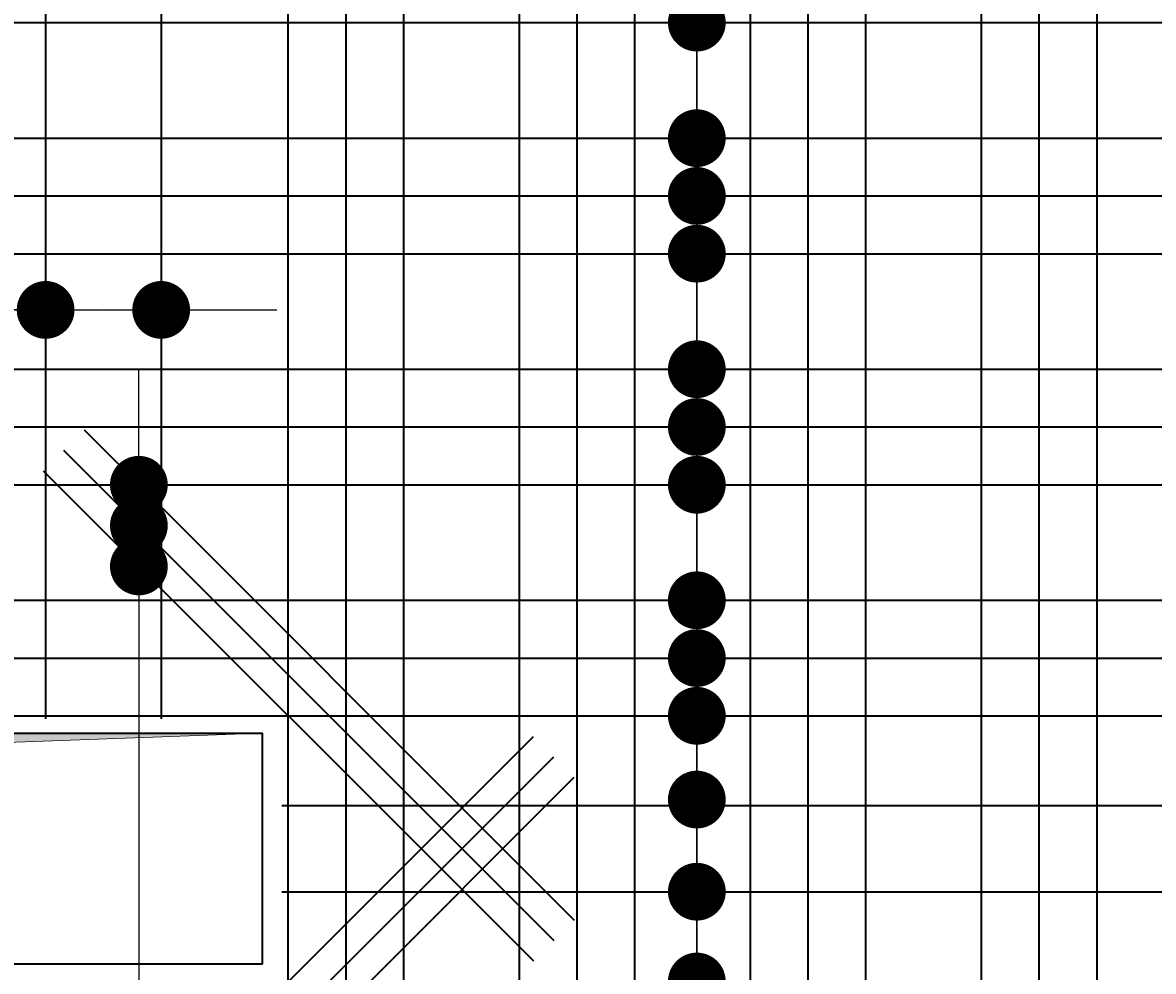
# Model space of a CAD drawing. Header units: millimetres. Extents: x 295948 to 312016, y 6878 to 18016.
# Tile 66 of 252: x 301035 to 301231, y 14424 to 14588. Entities that reach past the tile are written whole.
import ezdxf

# ---------------------------------------------------------------- set-up
doc = ezdxf.new("R2010")
doc.units = ezdxf.units.MM
for name, color, linetype, lineweight in [('konstrukcja', 3, 'Continuous', 35), ('konstrukcja wymiary', 1, 'Continuous', 13), ('zbrojenie płyty', 141, 'Continuous', 35)]:
    doc.layers.add(name, color=color, linetype=linetype, lineweight=lineweight)
doc.styles.add('KONSTRUKCJA', font='romand.shx', dxfattribs={"oblique": 10})
doc.styles.get("Standard").update_dxf_attribs({"font": 'romand.shx', "oblique": 10})
doc.dimstyles.new('150', dxfattribs={"dimtxt": 10, "dimasz": 7, "dimexe": 1.25, "dimexo": 0.625, "dimgap": 3, "dimtad": 1, "dimdec": 0, "dimrnd": 0.5, "dimtxsty": 'KONSTRUKCJA', "dimblk": 'ARCHTICK', "dimcen": 2.5, "dimadec": 0, "dimazin": 0, "dimtfac": 1, "dimtdec": 0, "dimtix": 1, "dimtmove": 0, "dimatfit": 3, "dimfxl": 4, "dimfxlon": 1, "dimarcsym": 0})
doc.dimstyles.new('kropki', dxfattribs={"dimtxt": 0.001, "dimasz": 10, "dimexe": 1.25, "dimexo": 0.625, "dimgap": 1, "dimtad": 1, "dimtxsty": 'Standard', "dimblk": 'DOT', "dimcen": 2.5, "dimadec": 0, "dimazin": 0, "dimtfac": 1, "dimtmove": 0, "dimatfit": 3, "dimfxl": 1, "dimfxlon": 1, "dimarcsym": 0})

# ---------------------------------------------------------------- blocks, each defined once
blk = doc.blocks.new('_ArchTick')
at = {"color": 0, "linetype": 'ByBlock', "lineweight": 13, "const_width": 0.15}
blk.add_lwpolyline([(-0.5, -0.5), (0.5, 0.5)], dxfattribs=at)
blk = doc.blocks.new('*D104')
at = {"layer": 'Defpoints', "color": 0, "transparency": 16777216}
for p in [(301076.44, 14841.47), (301076.44, 14465.3), (300912.44, 14425.3)]:
    blk.add_point(p, dxfattribs=at)
at = {"layer": 'konstrukcja wymiary', "color": 0, "lineweight": -2, "transparency": 16777216}
for p, q in [((300912.44, 14837.47), (300912.44, 14842.72)), ((301076.44, 14837.47), (301076.44, 14842.72)), ((300912.44, 14841.47), (301076.44, 14841.47))]:
    blk.add_line(p, q, dxfattribs=at)
at = {"layer": 'konstrukcja wymiary', "color": 0, "lineweight": -2, "transparency": 16777216, "xscale": 7, "yscale": 7, "zscale": 7, "rotation": 180}
blk.add_blockref('_ArchTick', (300912.44, 14841.47), dxfattribs=at)
at = {"layer": 'konstrukcja wymiary', "color": 0, "lineweight": -2, "transparency": 16777216, "xscale": 7, "yscale": 7, "zscale": 7}
blk.add_blockref('_ArchTick', (301076.44, 14841.47), dxfattribs=at)
at = {"layer": 'konstrukcja wymiary', "color": 0, "transparency": 16777216, "insert": (300994.44, 14849.47), "char_height": 10, "attachment_point": 5, "style": 'KONSTRUKCJA'}
blk.add_mtext('164', dxfattribs=at)
blk = doc.blocks.new('*D105')
at = {"layer": 'Defpoints', "color": 0, "transparency": 16777216}
for p in [(301532.44, 14841.47), (301532.44, 14592.3), (301076.44, 14465.3)]:
    blk.add_point(p, dxfattribs=at)
at = {"layer": 'konstrukcja wymiary', "color": 0, "lineweight": -2, "transparency": 16777216}
for p, q in [((301076.44, 14837.47), (301076.44, 14842.72)), ((301532.44, 14837.47), (301532.44, 14842.72)), ((301076.44, 14841.47), (301532.44, 14841.47))]:
    blk.add_line(p, q, dxfattribs=at)
at = {"layer": 'konstrukcja wymiary', "color": 0, "lineweight": -2, "transparency": 16777216, "xscale": 7, "yscale": 7, "zscale": 7, "rotation": 180}
blk.add_blockref('_ArchTick', (301076.44, 14841.47), dxfattribs=at)
at = {"layer": 'konstrukcja wymiary', "color": 0, "lineweight": -2, "transparency": 16777216, "xscale": 7, "yscale": 7, "zscale": 7}
blk.add_blockref('_ArchTick', (301532.44, 14841.47), dxfattribs=at)
at = {"layer": 'konstrukcja wymiary', "color": 0, "transparency": 16777216, "insert": (301304.44, 14849.47), "char_height": 10, "attachment_point": 5, "style": 'KONSTRUKCJA'}
blk.add_mtext('456', dxfattribs=at)
blk = doc.blocks.new('_Dot')
at = {"color": 0, "linetype": 'ByBlock', "lineweight": -2}
blk.add_line((-0.5, 0), (-1, 0), dxfattribs=at)
at = {"color": 0, "linetype": 'ByBlock', "const_width": 0.5}
blk.add_lwpolyline([(-0.25, 0, 1), (0.25, 0, 1)], format="xyb", close=True, dxfattribs=at)
blk = doc.blocks.new('*D163')
at = {"layer": 'Defpoints', "color": 0, "transparency": 16777216}
for p in [(301140.94, 14412.3), (301151.66, 14412.3), (301140.94, 14402.3)]:
    blk.add_point(p, dxfattribs=at)
at = {"layer": 'konstrukcja wymiary', "color": 0, "lineweight": -2, "transparency": 16777216}
for p, q in [((301151.66, 14422.3), (301151.66, 14432.3)), ((301150.66, 14412.3), (301152.91, 14412.3)), ((301151.66, 14402.3), (301151.66, 14412.3)), ((301150.66, 14402.3), (301152.91, 14402.3)), ((301151.66, 14392.3), (301151.66, 14382.3))]:
    blk.add_line(p, q, dxfattribs=at)
at = {"layer": 'konstrukcja wymiary', "color": 0, "lineweight": -2, "transparency": 16777216, "xscale": 10, "yscale": 10, "zscale": 10}
for p, rotation in [((301151.66, 14412.3), 270), ((301151.66, 14402.3), 90)]:
    blk.add_blockref('_Dot', p, dxfattribs=dict(at, rotation=rotation))
at = {"layer": 'konstrukcja wymiary', "color": 0, "transparency": 16777216, "insert": (301150.66, 14407.3), "char_height": 0.001, "attachment_point": 5, "rotation": 90}
blk.add_mtext('10', dxfattribs=at)
blk = doc.blocks.new('*D164')
at = {"layer": 'Defpoints', "color": 0, "transparency": 16777216}
for p in [(301140.94, 14422.3), (301151.66, 14422.3), (301140.94, 14412.3)]:
    blk.add_point(p, dxfattribs=at)
at = {"layer": 'konstrukcja wymiary', "color": 0, "lineweight": -2, "transparency": 16777216}
for p, q in [((301151.66, 14432.3), (301151.66, 14442.3)), ((301150.66, 14422.3), (301152.91, 14422.3)), ((301151.66, 14412.3), (301151.66, 14422.3)), ((301150.66, 14412.3), (301152.91, 14412.3)), ((301151.66, 14402.3), (301151.66, 14392.3))]:
    blk.add_line(p, q, dxfattribs=at)
at = {"layer": 'konstrukcja wymiary', "color": 0, "lineweight": -2, "transparency": 16777216, "xscale": 10, "yscale": 10, "zscale": 10}
for p, rotation in [((301151.66, 14422.3), 270), ((301151.66, 14412.3), 90)]:
    blk.add_blockref('_Dot', p, dxfattribs=dict(at, rotation=rotation))
at = {"layer": 'konstrukcja wymiary', "color": 0, "transparency": 16777216, "insert": (301150.66, 14417.3), "char_height": 0.001, "attachment_point": 5, "rotation": 90}
blk.add_mtext('10', dxfattribs=at)
blk = doc.blocks.new('*D165')
at = {"layer": 'Defpoints', "color": 0, "transparency": 16777216}
for p in [(301140.94, 14437.85), (301151.66, 14437.85), (301140.94, 14422.3)]:
    blk.add_point(p, dxfattribs=at)
at = {"layer": 'konstrukcja wymiary', "color": 0, "lineweight": -2, "transparency": 16777216}
for p, q in [((301151.66, 14447.85), (301151.66, 14457.85)), ((301150.66, 14437.85), (301152.91, 14437.85)), ((301151.66, 14422.3), (301151.66, 14437.85)), ((301150.66, 14422.3), (301152.91, 14422.3)), ((301151.66, 14412.3), (301151.66, 14402.3))]:
    blk.add_line(p, q, dxfattribs=at)
at = {"layer": 'konstrukcja wymiary', "color": 0, "lineweight": -2, "transparency": 16777216, "xscale": 10, "yscale": 10, "zscale": 10}
for p, rotation in [((301151.66, 14437.85), 270), ((301151.66, 14422.3), 90)]:
    blk.add_blockref('_Dot', p, dxfattribs=dict(at, rotation=rotation))
at = {"layer": 'konstrukcja wymiary', "color": 0, "transparency": 16777216, "insert": (301150.66, 14430.08), "char_height": 0.001, "attachment_point": 5, "rotation": 90}
blk.add_mtext('15,54', dxfattribs=at)
blk = doc.blocks.new('*D166')
at = {"layer": 'Defpoints', "color": 0, "transparency": 16777216}
for p in [(301140.94, 14453.8), (301151.66, 14453.8), (301140.94, 14437.85)]:
    blk.add_point(p, dxfattribs=at)
at = {"layer": 'konstrukcja wymiary', "color": 0, "lineweight": -2, "transparency": 16777216}
for p, q in [((301151.66, 14463.8), (301151.66, 14473.8)), ((301150.66, 14453.8), (301152.91, 14453.8)), ((301151.66, 14437.85), (301151.66, 14453.8)), ((301150.66, 14437.85), (301152.91, 14437.85)), ((301151.66, 14427.85), (301151.66, 14417.85))]:
    blk.add_line(p, q, dxfattribs=at)
at = {"layer": 'konstrukcja wymiary', "color": 0, "lineweight": -2, "transparency": 16777216, "xscale": 10, "yscale": 10, "zscale": 10}
for p, rotation in [((301151.66, 14453.8), 270), ((301151.66, 14437.85), 90)]:
    blk.add_blockref('_Dot', p, dxfattribs=dict(at, rotation=rotation))
at = {"layer": 'konstrukcja wymiary', "color": 0, "transparency": 16777216, "insert": (301150.66, 14445.83), "char_height": 0.001, "attachment_point": 5, "rotation": 90}
blk.add_mtext('15,96', dxfattribs=at)
blk = doc.blocks.new('*D167')
at = {"layer": 'Defpoints', "color": 0, "transparency": 16777216}
for p in [(301140.94, 14468.3), (301151.66, 14468.3), (301140.94, 14453.8)]:
    blk.add_point(p, dxfattribs=at)
at = {"layer": 'konstrukcja wymiary', "color": 0, "lineweight": -2, "transparency": 16777216}
for p, q in [((301151.66, 14478.3), (301151.66, 14488.3)), ((301150.66, 14468.3), (301152.91, 14468.3)), ((301151.66, 14453.8), (301151.66, 14468.3)), ((301150.66, 14453.8), (301152.91, 14453.8)), ((301151.66, 14443.8), (301151.66, 14433.8))]:
    blk.add_line(p, q, dxfattribs=at)
at = {"layer": 'konstrukcja wymiary', "color": 0, "lineweight": -2, "transparency": 16777216, "xscale": 10, "yscale": 10, "zscale": 10}
for p, rotation in [((301151.66, 14468.3), 270), ((301151.66, 14453.8), 90)]:
    blk.add_blockref('_Dot', p, dxfattribs=dict(at, rotation=rotation))
at = {"layer": 'konstrukcja wymiary', "color": 0, "transparency": 16777216, "insert": (301150.66, 14461.05), "char_height": 0.001, "attachment_point": 5, "rotation": 90}
blk.add_mtext('14,5', dxfattribs=at)
blk = doc.blocks.new('*D168')
at = {"layer": 'Defpoints', "color": 0, "transparency": 16777216}
for p in [(301140.94, 14488.3), (301151.66, 14488.3), (301140.94, 14468.3)]:
    blk.add_point(p, dxfattribs=at)
at = {"layer": 'konstrukcja wymiary', "color": 0, "lineweight": -2, "transparency": 16777216}
for p, q in [((301151.66, 14498.3), (301151.66, 14508.3)), ((301150.66, 14488.3), (301152.91, 14488.3)), ((301151.66, 14468.3), (301151.66, 14488.3)), ((301150.66, 14468.3), (301152.91, 14468.3)), ((301151.66, 14458.3), (301151.66, 14448.3))]:
    blk.add_line(p, q, dxfattribs=at)
at = {"layer": 'konstrukcja wymiary', "color": 0, "lineweight": -2, "transparency": 16777216, "xscale": 10, "yscale": 10, "zscale": 10}
for p, rotation in [((301151.66, 14488.3), 270), ((301151.66, 14468.3), 90)]:
    blk.add_blockref('_Dot', p, dxfattribs=dict(at, rotation=rotation))
at = {"layer": 'konstrukcja wymiary', "color": 0, "transparency": 16777216, "insert": (301150.66, 14478.3), "char_height": 0.001, "attachment_point": 5, "rotation": 90}
blk.add_mtext('20', dxfattribs=at)
blk = doc.blocks.new('*D169')
at = {"layer": 'Defpoints', "color": 0, "transparency": 16777216}
for p in [(301140.94, 14488.3), (301140.94, 14478.3), (301151.66, 14478.3)]:
    blk.add_point(p, dxfattribs=at)
at = {"layer": 'konstrukcja wymiary', "color": 0, "lineweight": -2, "transparency": 16777216}
for p, q in [((301151.66, 14498.3), (301151.66, 14508.3)), ((301150.66, 14488.3), (301152.91, 14488.3)), ((301151.66, 14488.3), (301151.66, 14478.3)), ((301150.66, 14478.3), (301152.91, 14478.3)), ((301151.66, 14468.3), (301151.66, 14458.3))]:
    blk.add_line(p, q, dxfattribs=at)
at = {"layer": 'konstrukcja wymiary', "color": 0, "lineweight": -2, "transparency": 16777216, "xscale": 10, "yscale": 10, "zscale": 10}
for p, rotation in [((301151.66, 14488.3), 270), ((301151.66, 14478.3), 90)]:
    blk.add_blockref('_Dot', p, dxfattribs=dict(at, rotation=rotation))
at = {"layer": 'konstrukcja wymiary', "color": 0, "transparency": 16777216, "insert": (301150.66, 14483.3), "char_height": 0.001, "attachment_point": 5, "rotation": 90}
blk.add_mtext('10', dxfattribs=at)
blk = doc.blocks.new('*D170')
at = {"layer": 'Defpoints', "color": 0, "transparency": 16777216}
for p in [(301140.94, 14508.3), (301151.66, 14508.3), (301140.94, 14478.3)]:
    blk.add_point(p, dxfattribs=at)
at = {"layer": 'konstrukcja wymiary', "color": 0, "lineweight": -2, "transparency": 16777216}
for p, q in [((301150.66, 14508.3), (301152.91, 14508.3)), ((301151.66, 14488.3), (301151.66, 14498.3)), ((301150.66, 14478.3), (301152.91, 14478.3))]:
    blk.add_line(p, q, dxfattribs=at)
at = {"layer": 'konstrukcja wymiary', "color": 0, "lineweight": -2, "transparency": 16777216, "xscale": 10, "yscale": 10, "zscale": 10}
for p, rotation in [((301151.66, 14508.3), 90), ((301151.66, 14478.3), 270)]:
    blk.add_blockref('_Dot', p, dxfattribs=dict(at, rotation=rotation))
at = {"layer": 'konstrukcja wymiary', "color": 0, "transparency": 16777216, "insert": (301150.66, 14493.3), "char_height": 0.001, "attachment_point": 5, "rotation": 90}
blk.add_mtext('30', dxfattribs=at)
blk = doc.blocks.new('*D171')
at = {"layer": 'Defpoints', "color": 0, "transparency": 16777216}
for p in [(301140.94, 14518.3), (301151.66, 14518.3), (301140.94, 14508.3)]:
    blk.add_point(p, dxfattribs=at)
at = {"layer": 'konstrukcja wymiary', "color": 0, "lineweight": -2, "transparency": 16777216}
for p, q in [((301151.66, 14528.3), (301151.66, 14538.3)), ((301150.66, 14518.3), (301152.91, 14518.3)), ((301151.66, 14508.3), (301151.66, 14518.3)), ((301150.66, 14508.3), (301152.91, 14508.3)), ((301151.66, 14498.3), (301151.66, 14488.3))]:
    blk.add_line(p, q, dxfattribs=at)
at = {"layer": 'konstrukcja wymiary', "color": 0, "lineweight": -2, "transparency": 16777216, "xscale": 10, "yscale": 10, "zscale": 10}
for p, rotation in [((301151.66, 14518.3), 270), ((301151.66, 14508.3), 90)]:
    blk.add_blockref('_Dot', p, dxfattribs=dict(at, rotation=rotation))
at = {"layer": 'konstrukcja wymiary', "color": 0, "transparency": 16777216, "insert": (301150.66, 14513.3), "char_height": 0.001, "attachment_point": 5, "rotation": 90}
blk.add_mtext('10', dxfattribs=at)
blk = doc.blocks.new('*D172')
at = {"layer": 'Defpoints', "color": 0, "transparency": 16777216}
for p in [(301140.94, 14528.3), (301151.66, 14528.3), (301140.94, 14518.3)]:
    blk.add_point(p, dxfattribs=at)
at = {"layer": 'konstrukcja wymiary', "color": 0, "lineweight": -2, "transparency": 16777216}
for p, q in [((301151.66, 14538.3), (301151.66, 14548.3)), ((301150.66, 14528.3), (301152.91, 14528.3)), ((301151.66, 14518.3), (301151.66, 14528.3)), ((301150.66, 14518.3), (301152.91, 14518.3)), ((301151.66, 14508.3), (301151.66, 14498.3))]:
    blk.add_line(p, q, dxfattribs=at)
at = {"layer": 'konstrukcja wymiary', "color": 0, "lineweight": -2, "transparency": 16777216, "xscale": 10, "yscale": 10, "zscale": 10}
for p, rotation in [((301151.66, 14528.3), 270), ((301151.66, 14518.3), 90)]:
    blk.add_blockref('_Dot', p, dxfattribs=dict(at, rotation=rotation))
at = {"layer": 'konstrukcja wymiary', "color": 0, "transparency": 16777216, "insert": (301150.66, 14523.3), "char_height": 0.001, "attachment_point": 5, "rotation": 90}
blk.add_mtext('10', dxfattribs=at)
blk = doc.blocks.new('*D173')
at = {"layer": 'Defpoints', "color": 0, "transparency": 16777216}
for p in [(301140.94, 14548.3), (301151.66, 14548.3), (301140.94, 14528.3)]:
    blk.add_point(p, dxfattribs=at)
at = {"layer": 'konstrukcja wymiary', "color": 0, "lineweight": -2, "transparency": 16777216}
for p, q in [((301151.66, 14558.3), (301151.66, 14568.3)), ((301150.66, 14548.3), (301152.91, 14548.3)), ((301151.66, 14528.3), (301151.66, 14548.3)), ((301150.66, 14528.3), (301152.91, 14528.3)), ((301151.66, 14518.3), (301151.66, 14508.3))]:
    blk.add_line(p, q, dxfattribs=at)
at = {"layer": 'konstrukcja wymiary', "color": 0, "lineweight": -2, "transparency": 16777216, "xscale": 10, "yscale": 10, "zscale": 10}
for p, rotation in [((301151.66, 14548.3), 270), ((301151.66, 14528.3), 90)]:
    blk.add_blockref('_Dot', p, dxfattribs=dict(at, rotation=rotation))
at = {"layer": 'konstrukcja wymiary', "color": 0, "transparency": 16777216, "insert": (301150.66, 14538.3), "char_height": 0.001, "attachment_point": 5, "rotation": 90}
blk.add_mtext('20', dxfattribs=at)
blk = doc.blocks.new('*D174')
at = {"layer": 'Defpoints', "color": 0, "transparency": 16777216}
for p in [(301140.94, 14558.3), (301151.66, 14558.3), (301140.94, 14548.3)]:
    blk.add_point(p, dxfattribs=at)
at = {"layer": 'konstrukcja wymiary', "color": 0, "lineweight": -2, "transparency": 16777216}
for p, q in [((301151.66, 14568.3), (301151.66, 14578.3)), ((301150.66, 14558.3), (301152.91, 14558.3)), ((301151.66, 14548.3), (301151.66, 14558.3)), ((301150.66, 14548.3), (301152.91, 14548.3)), ((301151.66, 14538.3), (301151.66, 14528.3))]:
    blk.add_line(p, q, dxfattribs=at)
at = {"layer": 'konstrukcja wymiary', "color": 0, "lineweight": -2, "transparency": 16777216, "xscale": 10, "yscale": 10, "zscale": 10}
for p, rotation in [((301151.66, 14558.3), 270), ((301151.66, 14548.3), 90)]:
    blk.add_blockref('_Dot', p, dxfattribs=dict(at, rotation=rotation))
at = {"layer": 'konstrukcja wymiary', "color": 0, "transparency": 16777216, "insert": (301150.66, 14553.3), "char_height": 0.001, "attachment_point": 5, "rotation": 90}
blk.add_mtext('10', dxfattribs=at)
blk = doc.blocks.new('*D175')
at = {"layer": 'Defpoints', "color": 0, "transparency": 16777216}
for p in [(301140.94, 14568.3), (301151.66, 14568.3), (301140.94, 14558.3)]:
    blk.add_point(p, dxfattribs=at)
at = {"layer": 'konstrukcja wymiary', "color": 0, "lineweight": -2, "transparency": 16777216}
for p, q in [((301151.66, 14578.3), (301151.66, 14588.3)), ((301150.66, 14568.3), (301152.91, 14568.3)), ((301151.66, 14558.3), (301151.66, 14568.3)), ((301150.66, 14558.3), (301152.91, 14558.3)), ((301151.66, 14548.3), (301151.66, 14538.3))]:
    blk.add_line(p, q, dxfattribs=at)
at = {"layer": 'konstrukcja wymiary', "color": 0, "lineweight": -2, "transparency": 16777216, "xscale": 10, "yscale": 10, "zscale": 10}
for p, rotation in [((301151.66, 14568.3), 270), ((301151.66, 14558.3), 90)]:
    blk.add_blockref('_Dot', p, dxfattribs=dict(at, rotation=rotation))
at = {"layer": 'konstrukcja wymiary', "color": 0, "transparency": 16777216, "insert": (301150.66, 14563.3), "char_height": 0.001, "attachment_point": 5, "rotation": 90}
blk.add_mtext('10', dxfattribs=at)
blk = doc.blocks.new('*D176')
at = {"layer": 'Defpoints', "color": 0, "transparency": 16777216}
for p in [(301140.94, 14588.3), (301151.66, 14588.3), (301140.94, 14568.3)]:
    blk.add_point(p, dxfattribs=at)
at = {"layer": 'konstrukcja wymiary', "color": 0, "lineweight": -2, "transparency": 16777216}
for p, q in [((301151.66, 14598.3), (301151.66, 14608.3)), ((301150.66, 14588.3), (301152.91, 14588.3)), ((301151.66, 14568.3), (301151.66, 14588.3)), ((301150.66, 14568.3), (301152.91, 14568.3)), ((301151.66, 14558.3), (301151.66, 14548.3))]:
    blk.add_line(p, q, dxfattribs=at)
at = {"layer": 'konstrukcja wymiary', "color": 0, "lineweight": -2, "transparency": 16777216, "xscale": 10, "yscale": 10, "zscale": 10}
for p, rotation in [((301151.66, 14588.3), 270), ((301151.66, 14568.3), 90)]:
    blk.add_blockref('_Dot', p, dxfattribs=dict(at, rotation=rotation))
at = {"layer": 'konstrukcja wymiary', "color": 0, "transparency": 16777216, "insert": (301150.66, 14578.3), "char_height": 0.001, "attachment_point": 5, "rotation": 90}
blk.add_mtext('20', dxfattribs=at)
blk = doc.blocks.new('*D177')
at = {"layer": 'Defpoints', "color": 0, "transparency": 16777216}
for p in [(301140.94, 14598.3), (301151.66, 14598.3), (301140.94, 14588.3)]:
    blk.add_point(p, dxfattribs=at)
at = {"layer": 'konstrukcja wymiary', "color": 0, "lineweight": -2, "transparency": 16777216}
for p, q in [((301151.66, 14608.3), (301151.66, 14618.3)), ((301150.66, 14598.3), (301152.91, 14598.3)), ((301151.66, 14588.3), (301151.66, 14598.3)), ((301150.66, 14588.3), (301152.91, 14588.3)), ((301151.66, 14578.3), (301151.66, 14568.3))]:
    blk.add_line(p, q, dxfattribs=at)
at = {"layer": 'konstrukcja wymiary', "color": 0, "lineweight": -2, "transparency": 16777216, "xscale": 10, "yscale": 10, "zscale": 10}
for p, rotation in [((301151.66, 14598.3), 270), ((301151.66, 14588.3), 90)]:
    blk.add_blockref('_Dot', p, dxfattribs=dict(at, rotation=rotation))
at = {"layer": 'konstrukcja wymiary', "color": 0, "transparency": 16777216, "insert": (301150.66, 14593.3), "char_height": 0.001, "attachment_point": 5, "rotation": 90}
blk.add_mtext('10', dxfattribs=at)
blk = doc.blocks.new('*D1537')
at = {"layer": 'Defpoints', "color": 0, "transparency": 16777216}
for p in [(300998.94, 14548.3), (301018.94, 14548.3), (301018.94, 14538.57)]:
    blk.add_point(p, dxfattribs=at)
at = {"layer": 'konstrukcja wymiary', "color": 0, "lineweight": -2, "transparency": 16777216}
for p, q in [((300998.94, 14539.57), (300998.94, 14537.32)), ((301018.94, 14539.57), (301018.94, 14537.32)), ((300988.94, 14538.57), (300978.94, 14538.57)), ((300998.94, 14538.57), (301018.94, 14538.57)), ((301028.94, 14538.57), (301038.94, 14538.57))]:
    blk.add_line(p, q, dxfattribs=at)
at = {"layer": 'konstrukcja wymiary', "color": 0, "lineweight": -2, "transparency": 16777216, "xscale": 10, "yscale": 10, "zscale": 10}
blk.add_blockref('_Dot', (300998.94, 14538.57), dxfattribs=at)
at = {"layer": 'konstrukcja wymiary', "color": 0, "lineweight": -2, "transparency": 16777216, "xscale": 10, "yscale": 10, "zscale": 10, "rotation": 180}
blk.add_blockref('_Dot', (301018.94, 14538.57), dxfattribs=at)
at = {"layer": 'konstrukcja wymiary', "color": 0, "transparency": 16777216, "insert": (301008.94, 14539.57), "char_height": 0.001, "attachment_point": 5}
blk.add_mtext('20', dxfattribs=at)
blk = doc.blocks.new('*D1538')
at = {"layer": 'Defpoints', "color": 0, "transparency": 16777216}
for p in [(301018.94, 14548.3), (301038.94, 14548.3), (301038.94, 14538.57)]:
    blk.add_point(p, dxfattribs=at)
at = {"layer": 'konstrukcja wymiary', "color": 0, "lineweight": -2, "transparency": 16777216}
for p, q in [((301018.94, 14539.57), (301018.94, 14537.32)), ((301038.94, 14539.57), (301038.94, 14537.32)), ((301008.94, 14538.57), (300998.94, 14538.57)), ((301018.94, 14538.57), (301038.94, 14538.57)), ((301048.94, 14538.57), (301058.94, 14538.57))]:
    blk.add_line(p, q, dxfattribs=at)
at = {"layer": 'konstrukcja wymiary', "color": 0, "lineweight": -2, "transparency": 16777216, "xscale": 10, "yscale": 10, "zscale": 10}
blk.add_blockref('_Dot', (301018.94, 14538.57), dxfattribs=at)
at = {"layer": 'konstrukcja wymiary', "color": 0, "lineweight": -2, "transparency": 16777216, "xscale": 10, "yscale": 10, "zscale": 10, "rotation": 180}
blk.add_blockref('_Dot', (301038.94, 14538.57), dxfattribs=at)
at = {"layer": 'konstrukcja wymiary', "color": 0, "transparency": 16777216, "insert": (301028.94, 14539.57), "char_height": 0.001, "attachment_point": 5}
blk.add_mtext('20', dxfattribs=at)
blk = doc.blocks.new('*D1539')
at = {"layer": 'Defpoints', "color": 0, "transparency": 16777216}
for p in [(301038.94, 14548.3), (301058.94, 14548.3), (301058.94, 14538.57)]:
    blk.add_point(p, dxfattribs=at)
at = {"layer": 'konstrukcja wymiary', "color": 0, "lineweight": -2, "transparency": 16777216}
for p, q in [((301038.94, 14539.57), (301038.94, 14537.32)), ((301058.94, 14539.57), (301058.94, 14537.32)), ((301028.94, 14538.57), (301018.94, 14538.57)), ((301038.94, 14538.57), (301058.94, 14538.57)), ((301068.94, 14538.57), (301078.94, 14538.57))]:
    blk.add_line(p, q, dxfattribs=at)
at = {"layer": 'konstrukcja wymiary', "color": 0, "lineweight": -2, "transparency": 16777216, "xscale": 10, "yscale": 10, "zscale": 10}
blk.add_blockref('_Dot', (301038.94, 14538.57), dxfattribs=at)
at = {"layer": 'konstrukcja wymiary', "color": 0, "lineweight": -2, "transparency": 16777216, "xscale": 10, "yscale": 10, "zscale": 10, "rotation": 180}
blk.add_blockref('_Dot', (301058.94, 14538.57), dxfattribs=at)
at = {"layer": 'konstrukcja wymiary', "color": 0, "transparency": 16777216, "insert": (301048.94, 14539.57), "char_height": 0.001, "attachment_point": 5}
blk.add_mtext('20', dxfattribs=at)
blk = doc.blocks.new('*D1753')
at = {"layer": 'Defpoints', "color": 0, "transparency": 16777216}
for p in [(301055.08, 14508.3), (301055.08, 14501.23), (301055.08, 14501.23)]:
    blk.add_point(p, dxfattribs=at)
at = {"layer": 'konstrukcja wymiary', "color": 0, "lineweight": -2, "transparency": 16777216}
for p, q in [((301055.08, 14518.3), (301055.08, 14528.3)), ((301055.08, 14508.3), (301056.33, 14508.3)), ((301055.08, 14508.3), (301055.08, 14501.23)), ((301055.08, 14501.23), (301056.33, 14501.23)), ((301055.08, 14491.23), (301055.08, 14481.23))]:
    blk.add_line(p, q, dxfattribs=at)
at = {"layer": 'konstrukcja wymiary', "color": 0, "lineweight": -2, "transparency": 16777216, "xscale": 10, "yscale": 10, "zscale": 10}
for p, rotation in [((301055.08, 14508.3), 270), ((301055.08, 14501.23), 90)]:
    blk.add_blockref('_Dot', p, dxfattribs=dict(at, rotation=rotation))
at = {"layer": 'konstrukcja wymiary', "color": 0, "transparency": 16777216, "insert": (301054.08, 14504.77), "char_height": 0.001, "attachment_point": 5, "rotation": 90}
blk.add_mtext('7,07', dxfattribs=at)
blk = doc.blocks.new('*D1751')
at = {"layer": 'Defpoints', "color": 0, "transparency": 16777216}
for p in [(301055.08, 14501.23), (301055.08, 14494.16), (301055.08, 14494.16)]:
    blk.add_point(p, dxfattribs=at)
at = {"layer": 'konstrukcja wymiary', "color": 0, "lineweight": -2, "transparency": 16777216}
for p, q in [((301055.08, 14511.23), (301055.08, 14521.23)), ((301055.08, 14501.23), (301056.33, 14501.23)), ((301055.08, 14501.23), (301055.08, 14494.16)), ((301055.08, 14494.16), (301056.33, 14494.16)), ((301055.08, 14484.16), (301055.08, 14474.16))]:
    blk.add_line(p, q, dxfattribs=at)
at = {"layer": 'konstrukcja wymiary', "color": 0, "lineweight": -2, "transparency": 16777216, "xscale": 10, "yscale": 10, "zscale": 10}
for p, rotation in [((301055.08, 14501.23), 270), ((301055.08, 14494.16), 90)]:
    blk.add_blockref('_Dot', p, dxfattribs=dict(at, rotation=rotation))
at = {"layer": 'konstrukcja wymiary', "color": 0, "transparency": 16777216, "insert": (301054.08, 14497.7), "char_height": 0.001, "attachment_point": 5, "rotation": 90}
blk.add_mtext('7,07', dxfattribs=at)
blk = doc.blocks.new('*D1754')
at = {"layer": 'Defpoints', "color": 0, "transparency": 16777216}
for p in [(301055.08, 14494.16), (301055.08, 14382.3), (301055.08, 14382.3)]:
    blk.add_point(p, dxfattribs=at)
at = {"layer": 'konstrukcja wymiary', "color": 0, "lineweight": -2, "transparency": 16777216}
for p, q in [((301055.08, 14494.16), (301056.33, 14494.16)), ((301055.08, 14484.16), (301055.08, 14392.3)), ((301055.08, 14382.3), (301056.33, 14382.3))]:
    blk.add_line(p, q, dxfattribs=at)
at = {"layer": 'konstrukcja wymiary', "color": 0, "lineweight": -2, "transparency": 16777216, "xscale": 10, "yscale": 10, "zscale": 10}
for p, rotation in [((301055.08, 14494.16), 90), ((301055.08, 14382.3), 270)]:
    blk.add_blockref('_Dot', p, dxfattribs=dict(at, rotation=rotation))
at = {"layer": 'konstrukcja wymiary', "color": 0, "transparency": 16777216, "insert": (301054.08, 14438.23), "char_height": 0.001, "attachment_point": 5, "rotation": 90}
blk.add_mtext('111,86', dxfattribs=at)

msp = doc.modelspace()

# ---------------------------------------------------------------- hatches: boundary and pattern name
at = {"layer": 'konstrukcja wymiary'}
h = msp.add_hatch(color=256, dxfattribs=at)
h.dxf.hatch_style = 1
h.paths.add_polyline_path([(300918.508, 14459.537), (300912.44, 14425.305), (300912.44, 14465.305), (301076.44, 14465.305)])

# ---------------------------------------------------------------- linework, layer by layer
at = {"layer": 'konstrukcja'}
msp.add_lwpolyline([(301076.44, 14425.305), (300912.44, 14425.305), (300912.44, 14465.305), (301076.44, 14465.305)], close=True, dxfattribs=at)
at = {"layer": 'konstrukcja wymiary'}
msp.add_lwpolyline([(300918.508, 14459.537), (300912.44, 14425.305), (300912.44, 14465.305), (301076.44, 14465.305)], close=True, dxfattribs=at)
at = {"layer": 'zbrojenie płyty'}
for p, q in [((301038.94, 14780.805), (301038.94, 14467.805)), ((301058.94, 14780.805), (301058.94, 14467.805)), ((301080.94, 14126.805), (301080.94, 14780.805)), ((301090.94, 14126.805), (301090.94, 14780.805)), ((301100.94, 14126.805), (301100.94, 14780.805)), ((301120.94, 14126.805), (301120.94, 14780.805)), ((301130.94, 14126.805), (301130.94, 14780.805)), ((301140.94, 14126.805), (301140.94, 14780.805)), ((301160.94, 14126.805), (301160.94, 14780.805)), ((301170.94, 14126.805), (301170.94, 14780.805)), ((301180.94, 14126.805), (301180.94, 14780.805)), ((301200.94, 14126.805), (301200.94, 14780.805)), ((301210.94, 14126.805), (301210.94, 14780.805)), ((301220.94, 14126.805), (301220.94, 14780.805)), ((300890.94, 14588.305), (301529.94, 14588.305)), ((300890.94, 14568.305), (301529.94, 14568.305)), ((300890.94, 14558.305), (301529.94, 14558.305)), ((300890.94, 14548.305), (301529.94, 14548.305)), ((300890.94, 14528.305), (301529.94, 14528.305)), ((300890.94, 14518.305), (301529.94, 14518.305)), ((301045.584, 14517.802), (301130.437, 14432.95)), ((301042.049, 14514.267), (301126.902, 14429.414)), ((301038.513, 14510.731), (301123.366, 14425.879)), ((300890.94, 14508.305), (301529.94, 14508.305)), ((300890.94, 14488.305), (301529.94, 14488.305)), ((300890.94, 14478.305), (301529.94, 14478.305)), ((300890.94, 14468.305), (301529.94, 14468.305)), ((301038.513, 14379.879), (301123.366, 14464.731)), ((301042.049, 14376.343), (301126.902, 14461.196)), ((301045.584, 14372.807), (301130.437, 14457.66)), ((301079.834, 14452.761), (301529.94, 14452.761)), ((301079.834, 14437.849), (301529.94, 14437.849))]:
    msp.add_line(p, q, dxfattribs=at)

# ---------------------------------------------------------------- dimensions: what is measured, and where the dimension line sits
at = {"layer": 'konstrukcja wymiary'}
for base, p1, p2, dimstyle, picture, middle in [((301076.44, 14841.472), (300912.44, 14425.305), (301076.44, 14465.305), '150', '*D104', (300994.44, 14849.472)), ((301532.44, 14841.472), (301076.44, 14465.305), (301532.44, 14592.305), '150', '*D105', (301304.44, 14849.472)), ((301018.94, 14538.572), (300998.94, 14548.305), (301018.94, 14548.305), 'kropki', '*D1537', (301008.94, 14539.573)), ((301038.94, 14538.572), (301018.94, 14548.305), (301038.94, 14548.305), 'kropki', '*D1538', (301028.94, 14539.573)), ((301058.94, 14538.572), (301038.94, 14548.305), (301058.94, 14548.305), 'kropki', '*D1539', (301048.94, 14539.573))]:
    dim = msp.add_linear_dim(base=base, p1=p1, p2=p2, dimstyle=dimstyle, override={"dimtmove": 1}, dxfattribs=at)
    dim.commit()
    dim.dimension.update_dxf_attribs({"geometry": picture, "text_midpoint": middle})
for base, p1, p2, picture, middle in [((301151.661, 14598.305), (301140.94, 14588.305), (301140.94, 14598.305), '*D177', (301150.66, 14593.305)), ((301151.661, 14588.305), (301140.94, 14568.305), (301140.94, 14588.305), '*D176', (301150.66, 14578.305)), ((301151.661, 14568.305), (301140.94, 14558.305), (301140.94, 14568.305), '*D175', (301150.66, 14563.305)), ((301151.661, 14558.305), (301140.94, 14548.305), (301140.94, 14558.305), '*D174', (301150.66, 14553.305)), ((301151.661, 14548.305), (301140.94, 14528.305), (301140.94, 14548.305), '*D173', (301150.66, 14538.305)), ((301151.661, 14528.305), (301140.94, 14518.305), (301140.94, 14528.305), '*D172', (301150.66, 14523.305)), ((301151.661, 14518.305), (301140.94, 14508.305), (301140.94, 14518.305), '*D171', (301150.66, 14513.305)), ((301055.082, 14501.234), (301055.082, 14508.305), (301055.082, 14501.234), '*D1753', (301054.081, 14504.769)), ((301055.082, 14494.163), (301055.082, 14501.234), (301055.082, 14494.163), '*D1751', (301054.081, 14497.698)), ((301151.661, 14508.305), (301140.94, 14478.305), (301140.94, 14508.305), '*D170', (301150.66, 14493.305)), ((301151.661, 14488.305), (301140.94, 14468.305), (301140.94, 14488.305), '*D168', (301150.66, 14478.305)), ((301151.661, 14478.305), (301140.94, 14488.305), (301140.94, 14478.305), '*D169', (301150.66, 14483.305)), ((301055.082, 14382.305), (301055.082, 14494.163), (301055.082, 14382.305), '*D1754', (301054.081, 14438.234)), ((301151.661, 14468.305), (301140.94, 14453.805), (301140.94, 14468.305), '*D167', (301150.66, 14461.055)), ((301151.661, 14453.805), (301140.94, 14437.849), (301140.94, 14453.805), '*D166', (301150.66, 14445.827)), ((301151.661, 14437.849), (301140.94, 14422.305), (301140.94, 14437.849), '*D165', (301150.66, 14430.077)), ((301151.661, 14422.305), (301140.94, 14412.305), (301140.94, 14422.305), '*D164', (301150.66, 14417.305)), ((301151.661, 14412.305), (301140.94, 14402.305), (301140.94, 14412.305), '*D163', (301150.66, 14407.305))]:
    dim = msp.add_linear_dim(base=base, p1=p1, p2=p2, angle=90, dimstyle='kropki', override={"dimtmove": 1}, dxfattribs=at)
    dim.commit()
    dim.dimension.update_dxf_attribs({"geometry": picture, "text_midpoint": middle})

doc.saveas('drawing.dxf')
